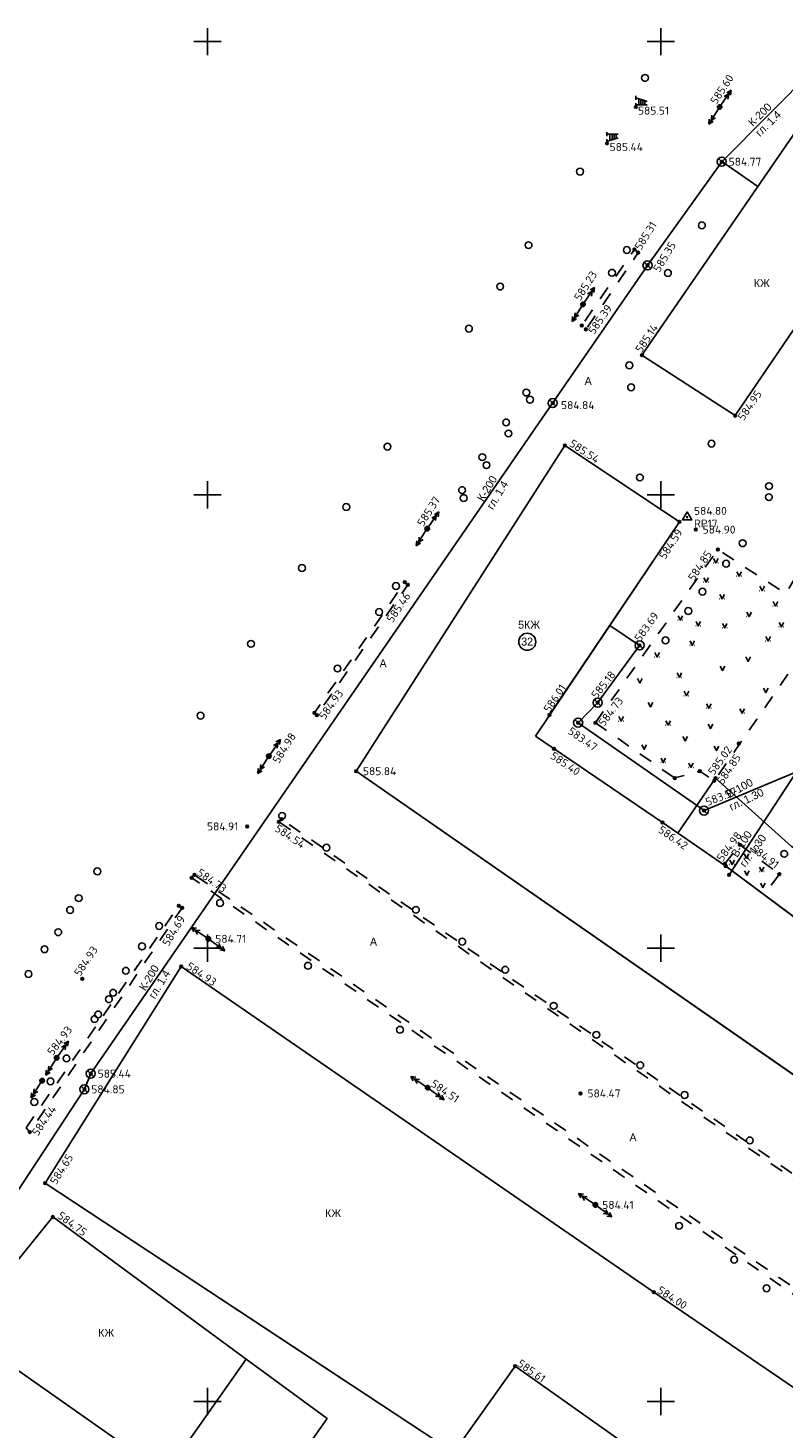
# Model space of a CAD drawing. Header units: metres. Extents: x 548732 to 549770, y 4592490 to 4594056.
# Tile 49 of 61: x 549331 to 549414, y 4593468 to 4593622. Entities that reach past the tile are written whole.
import ezdxf

# ---------------------------------------------------------------- set-up
doc = ezdxf.new("R2010")
doc.units = ezdxf.units.M
doc.header["$PDMODE"] = 32
doc.header["$PDSIZE"] = 0.3
doc.linetypes.add('Д_ТРОТ_ТРУБА', pattern=[3, 1.5, -1.5])
doc.linetypes.add('ДОРОГИ_СТРОЯЩ', pattern=[9, 8, -1])
for name, color, linetype in [('(001) Сетка', 92, 'Continuous'), ('(003) Пункты', 7, 'Continuous'), ('(007) Здания', 7, 'Continuous'), ('(011) Колодцы', 7, 'Continuous'), ('(013) Газ', 30, 'ИК_Газопровод -------г--------'), ('(014) Водопровод', 5, 'ИК_Водопровод -------в--------'), ('(017) Канализация', 32, 'KANALIS_K_1'), ('(022) Возд. Линии', 7, 'Continuous'), ('(025) Дорога', 7, 'Continuous'), ('(036) Растительность', 7, 'Continuous'), ('(038) Деревья', 7, 'Continuous'), ('V-CTRL-HCPT', 150, 'Continuous'), ('V-NODE', 1, 'Continuous'), ('V-NODE-TEXT', 11, 'Continuous')]:
    doc.layers.add(name, color=color, linetype=linetype)
doc.styles.add('BM-431', font='bm431.ttf')
doc.styles.add('D-431', font='d431.ttf')
doc.styles.add('P-131', font='p131.ttf')
doc.styles.add('S', font='txtwr', dxfattribs={"oblique": 15})
doc.styles.get("Standard").update_dxf_attribs({"font": 'simplex.shx'})
doc.linetypes.add('KANALIS_K', pattern='A,1,["<",Standard,S=1.8,R=0,X=-0.9,Y=-0.9],3,-1,["К",Standard,S=1.8,R=0,X=-0.9,Y=-0.9],-1,10', length=16)
doc.linetypes.add('KANALIS_K_1', pattern='A,1,[">",Standard,S=1.8,R=0,X=-0.9,Y=-0.9],3,-1,["К",Standard,S=1.8,R=0,X=-0.9,Y=-0.9],-1,10', length=16)
doc.linetypes.add('ИК_Водопровод -------в--------', pattern='A,9,-0.6,["В",Standard,S=1.2,R=0,X=0,Y=-0.6],-1.2', length=10.8)
doc.linetypes.add('ИК_Газопровод -------г--------', pattern='A,9,-0.6,["Г",Standard,S=1.2,R=0,X=0,Y=-0.6],-1.2', length=10.8)

# ---------------------------------------------------------------- blocks, each defined once
blk = doc.blocks.new('strela1')
at = {"layer": '(022) Возд. Линии'}
for p, q in [((-2, 0), (-1.5, 0.25)), ((0, 0), (-2, 0)), ((-2, 0), (-1.5, -0.25)), ((-1.5, 0), (-1, 0.25)), ((-1.5, 0), (-1, -0.25))]:
    blk.add_line(p, q, dxfattribs=at)
blk = doc.blocks.new('strela2')
at = {"layer": '(022) Возд. Линии'}
for p, q in [((0, 0), (2, 0)), ((1.5, 0), (1, 0.25)), ((1.5, 0), (1, -0.25)), ((2, 0), (1.5, 0.25)), ((2, 0), (1.5, -0.25))]:
    blk.add_line(p, q, dxfattribs=at)
blk = doc.blocks.new('STOLB')
at = {"layer": '(022) Возд. Линии'}
blk.add_circle((0, 0), 0.25, dxfattribs=at)
blk = doc.blocks.new('d')
at = {"layer": '(038) Деревья'}
blk.add_ellipse((0, 0), major_axis=(0.265, 0.265), ratio=1, start_param=5.497787, end_param=11.780972, dxfattribs=at)
blk = doc.blocks.new('057')
for p, q in [((-2.5, 0.389372), (-2.5, 1.251691)), ((-2.5, 0.8), (0, 0.8)), ((0, 0), (-2.5, -0.8)), ((-1.843432, -0.589898), (-1.843432, 0.8)), ((-1.392042, -0.445454), (-1.392042, 0.8)), ((-0.940652, -0.301009), (-0.940652, 0.8)), ((-0.489262, -0.156564), (-0.489262, 0.8)), ((-2.5, -1.212077), (-2.5, -0.308696))]:
    blk.add_line(p, q)
at = {"color": 4, "style": 'S', "oblique": 15}
blk.add_attdef('Z', (-2.408149, -2.888947), '', height=2, dxfattribs=at)
blk = doc.blocks.new('I01171')
blk.add_line((-0.722283, 0.697501), (0.702286, -0.69785))
blk.add_circle((0, 0), 1)
at = {"color": 4, "style": 'S', "oblique": 15}
blk.add_attdef('Z', (1.616431, -1.093486), '', height=2, dxfattribs=at)
blk = doc.blocks.new('I04160')
for p, q in [((-0.5, 0), (-0.55, 0)), ((0.48, 0), (0.53, 0))]:
    blk.add_line(p, q)
blk.add_lwpolyline([(-0.5, 0.99), (0, 0), (0.51, 0.99)])
blk = doc.blocks.new('STA')
blk.add_lwpolyline([(0, 1), (-0.87, -0.5), (0.87, -0.5)], close=True)
blk.add_circle((0, 0), 0.118)
blk = doc.blocks.new('*U589', base_point=(549403.25, 4593568.04, 584.8))
at = {"layer": 'V-NODE-TEXT', "linetype": 'ByBlock', "char_height": 0.875}
for s, insert, attachment_point in [('584.80', (549404.01, 4593568.3, 584.8), 7), ('RP17', (549404.01, 4593567.78, 584.8), 1)]:
    blk.add_mtext(s, dxfattribs=dict(at, insert=insert, attachment_point=attachment_point))
blk = doc.blocks.new('*U590', base_point=(549403.247, 4593568.039, 584.802))
at = {"layer": 'V-CTRL-HCPT'}
blk.add_blockref('*U589', (549403.247, 4593568.039, 584.802), dxfattribs=at)
blk = doc.blocks.new('*U591', base_point=(549403.247, 4593568.039, 584.802))
at = {"layer": 'V-CTRL-HCPT', "xscale": 0.5833333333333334, "yscale": 0.5833333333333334, "zscale": 0.5833333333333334}
blk.add_blockref('STA', (549403.247, 4593568.039, 584.802), dxfattribs=at)
at = {"layer": 'V-CTRL-HCPT'}
blk.add_blockref('*U590', (549403.247, 4593568.039, 584.802), dxfattribs=at)

msp = doc.modelspace()

# ---------------------------------------------------------------- linework, layer by layer
at = {"layer": '(001) Сетка'}
for p, q in [((549350.35, 4593622), (549350.35, 4593619)), ((549400.35, 4593622), (549400.35, 4593619)), ((549348.85, 4593620.5), (549351.85, 4593620.5)), ((549398.85, 4593620.5), (549401.85, 4593620.5)), ((549350.35, 4593572), (549350.35, 4593569)), ((549400.35, 4593572), (549400.35, 4593569)), ((549348.85, 4593570.5), (549351.85, 4593570.5)), ((549398.85, 4593570.5), (549401.85, 4593570.5)), ((549350.35, 4593522), (549350.35, 4593519)), ((549400.35, 4593522), (549400.35, 4593519)), ((549348.85, 4593520.5), (549351.85, 4593520.5)), ((549398.85, 4593520.5), (549401.85, 4593520.5)), ((549350.35, 4593472), (549350.35, 4593469)), ((549400.35, 4593472), (549400.35, 4593469)), ((549348.85, 4593470.5), (549351.85, 4593470.5)), ((549398.85, 4593470.5), (549401.85, 4593470.5))]:
    msp.add_line(p, q, dxfattribs=at)
at = {"layer": '(003) Пункты', "color": 7}
for p in [(549397.59, 4593613.29, 585.51), (549406.84, 4593613.29, 585.6), (549394.41, 4593609.28, 585.44), (549407.07, 4593607.25, 584.77), (549397.43, 4593597.57, 585.32), (549397.86, 4593597.22, 585.3), (549398.88, 4593595.82, 585.35), (549391.77, 4593591.52, 585.23), (549391.63, 4593589.19, 585.34), (549392.09, 4593588.76, 585.39), (549398.27, 4593585.9, 585.14), (549388.43, 4593580.63, 584.84), (549408.55, 4593579.24, 584.95), (549389.77, 4593575.95, 585.54), (549402.4, 4593567.53, 584.59), (549374.59, 4593566.77, 585.37), (549404.2, 4593566.67, 584.9), (549406.64, 4593564.47, 584.85), (549372.11, 4593560.87, 585.42), (549372.44, 4593560.58, 585.46), (549398.01, 4593553.9, 583.69), (549393.38, 4593547.58, 585.18), (549362.14, 4593546.45, 584.9), (549362.42, 4593546.21, 584.93), (549388.08, 4593546.24, 586.01), (549391.23, 4593545.37, 583.47), (549393.13, 4593545.37, 584.73), (549388.57, 4593542.49, 585.4), (549408.94, 4593543.07, 584.88), (549357.11, 4593541.68, 584.98), (549366.74, 4593540.03, 585.84), (549401.88, 4593539.26, 585.21), (549404.64, 4593540.03, 584.8), (549406.38, 4593539.24, 585.02), (549406.25, 4593538.98, 584.85), (549358.51, 4593534.74, 584.75), (549405.11, 4593535.68, 583.57), (549354.74, 4593533.92, 584.91), (549358.23, 4593534.43, 584.54), (549400.53, 4593534.36, 586.42), (549409.08, 4593531.91, 584.85), (549348.92, 4593528.59, 584.73), (549407.42, 4593529.79, 584.98), (549407.51, 4593529.56, 586.5), (549407.87, 4593528.58, 585.98), (549413.42, 4593528.67, 584.91), (549348.61, 4593528.26, 584.63), (549347.19, 4593525.18, 584.69), (549347.55, 4593524.95, 584.69), (549350.45, 4593521.53, 584.71), (549347.46, 4593518.48, 584.93), (549336.55, 4593517.12, 584.93), (549333.72, 4593508.4, 584.93), (549332.11, 4593505.89, 585.26), (549337.48, 4593506.66, 585.44), (549336.78, 4593504.93, 584.85), (549374.64, 4593505.11, 584.51), (549391.5, 4593504.48, 584.47), (549330.75, 4593500.22, 584.43), (549332.44, 4593494.57, 584.65), (549393.13, 4593492.18, 584.41), (549333.3, 4593490.85, 584.75), (549399.58, 4593482.56, 584), (549384.28, 4593474.4, 585.61)]:
    msp.add_point(p, dxfattribs=at)
at = {"layer": '(007) Здания'}
for p, q in [((549415.69, 4593611.24), (549398.27, 4593585.9)), ((549408.55, 4593579.24), (549425.42, 4593604.09)), ((549398.27, 4593585.9), (549408.55, 4593579.24)), ((549366.74, 4593540.03), (549389.77, 4593575.95)), ((549402.4, 4593567.53), (549386.51, 4593543.9)), ((549402.4, 4593567.53), (549388.08, 4593546.24)), ((549386.51, 4593543.9), (549400.53, 4593534.36)), ((549388.57, 4593542.49), (549400.53, 4593534.36)), ((549435.41, 4593492.35), (549366.74, 4593540.03)), ((549400.53, 4593534.36), (549407.51, 4593529.56)), ((549407.51, 4593529.56), (549437.57, 4593507.13)), ((549347.46, 4593518.48), (549332.44, 4593494.57)), ((549399.58, 4593482.56), (549347.46, 4593518.48)), ((549332.44, 4593494.57), (549377.52, 4593464.88)), ((549332.44, 4593494.57), (549365.47, 4593472.81)), ((549333.3, 4593490.85), (549323.15, 4593478.36)), ((549431.41, 4593460.83), (549399.58, 4593482.56)), ((549323.15, 4593478.36), (549365.81, 4593448.4))]:
    msp.add_line(p, q, dxfattribs=at)
at = {"layer": '(007) Здания', "flags": 128}
for points in [[(549435.41, 4593492.35), (549366.74, 4593540.03), (549389.77, 4593575.95)], [(549402.4, 4593567.53), (549389.77, 4593575.95)], [(549437.57, 4593507.13), (549407.51, 4593529.56), (549400.53, 4593534.36)], [(549333.3, 4593490.85), (549354.63, 4593475.16), (549345.74, 4593462.5)], [(549354.63, 4593475.16), (549363.54, 4593468.61), (549354.78, 4593456.14)], [(549384.28, 4593474.4), (549365.81, 4593448.4)], [(549377.8, 4593411.94), (549407.58, 4593455.58), (549408.64, 4593457.14), (549384.28, 4593474.4)]]:
    msp.add_lwpolyline(points, dxfattribs=at)
at = {"layer": '(007) Здания'}
msp.add_circle((549385.62, 4593554.3), 0.942, dxfattribs=at)
at = {"layer": '(013) Газ', "flags": 128}
msp.add_lwpolyline([(549440.32, 4593509.68), (549436.24, 4593518.13), (549433.53, 4593519.86), (549427.51, 4593523.62), (549420.69, 4593527.93), (549414.76, 4593531.73), (549406.38, 4593539.24), (549402.22, 4593533.2)], dxfattribs=at)
at = {"layer": '(014) Водопровод'}
for p, q in [((549398.01, 4593553.9), (549393.38, 4593547.58)), ((549393.38, 4593547.58), (549391.23, 4593545.37)), ((549391.23, 4593545.37), (549405.11, 4593535.68)), ((549415.32, 4593539.97), (549405.11, 4593535.68)), ((549407.87, 4593528.58), (549415.32, 4593539.97))]:
    msp.add_line(p, q, dxfattribs=at)
at = {"layer": '(017) Канализация', "linetype": 'KANALIS_K'}
for p, q in [((549407.07, 4593607.25), (549417.32, 4593617.58)), ((549398.88, 4593595.82), (549407.07, 4593607.25)), ((549407.07, 4593607.26), (549411.06, 4593604.51)), ((549388.42, 4593580.63), (549398.88, 4593595.82)), ((549337.48, 4593506.66), (549388.42, 4593580.63)), ((549398.01, 4593553.9), (549394.72, 4593556.11)), ((549336.78, 4593504.93), (549337.48, 4593506.66)), ((549336.78, 4593504.93), (549290.84, 4593435.1))]:
    msp.add_line(p, q, dxfattribs=at)
at = {"layer": '(025) Дорога', "linetype": 'Д_ТРОТ_ТРУБА'}
for p, q in [((549393.13, 4593545.37), (549401.88, 4593539.26)), ((549407.42, 4593529.79), (549409.08, 4593531.91)), ((549409.08, 4593531.91), (549413.42, 4593528.67)), ((549413.42, 4593528.67), (549411.74, 4593526.41))]:
    msp.add_line(p, q, dxfattribs=at)
at = {"layer": '(025) Дорога', "linetype": 'Д_ТРОТ_ТРУБА', "flags": 128}
for points in [[(549397.43, 4593597.57), (549397.86, 4593597.22), (549392.09, 4593588.76), (549391.63, 4593589.19)], [(549362.42, 4593546.21), (549362.14, 4593546.45), (549372.11, 4593560.87), (549372.44, 4593560.58)], [(549446.16, 4593473.35), (549446.46, 4593473.73), (549358.51, 4593534.74), (549358.23, 4593534.43)], [(549348.92, 4593528.59), (549348.61, 4593528.26), (549432.77, 4593469.99), (549433.1, 4593470.59)], [(549330.36, 4593500.68), (549347.19, 4593525.18), (549347.55, 4593524.95), (549330.75, 4593500.22)]]:
    msp.add_lwpolyline(points, close=True, dxfattribs=at)
msp.add_lwpolyline([(549393.14, 4593545.37), (549406.63, 4593564.47), (549414.15, 4593559.6), (549415.05, 4593561.18), (549419.16, 4593557.66), (549406.25, 4593538.98), (549404.64, 4593540.04), (549401.89, 4593539.28)], dxfattribs=at)
for p, q in [((549406.71, 4593607.61), (549407.42, 4593606.91)), ((549398.52, 4593596.17), (549399.23, 4593595.47)), ((549388.07, 4593580.98), (549388.78, 4593580.28)), ((549397.65, 4593554.25), (549398.36, 4593553.56)), ((549393.02, 4593547.93), (549393.73, 4593547.23)), ((549390.87, 4593545.73), (549391.59, 4593545.03)), ((549404.75, 4593536.03), (549405.47, 4593535.33)), ((549337.12, 4593507.01), (549337.83, 4593506.31)), ((549336.42, 4593505.29), (549337.13, 4593504.59))]:
    msp.add_line(p, q)
for centre in [(549407.07, 4593607.26), (549398.88, 4593595.82), (549388.43, 4593580.63), (549398.01, 4593553.9), (549393.38, 4593547.58), (549391.23, 4593545.38), (549405.11, 4593535.68)]:
    msp.add_circle(centre, 0.5)

# ---------------------------------------------------------------- block references
at = {"layer": '(007) Здания', "xscale": -0.5, "yscale": 0.5, "zscale": 0.5, "rotation": 180}
msp.add_blockref('057', (549398.84, 4593613.91, 585.51), dxfattribs=at)
at = {"layer": '(007) Здания', "xscale": 0.5, "yscale": 0.5, "zscale": 0.5}
msp.add_blockref('057', (549395.66, 4593609.89, 585.44), dxfattribs=at)
at = {"layer": '(011) Колодцы', "xscale": 0.5, "yscale": 0.5, "zscale": 0.5}
for p in [(549407.07, 4593607.26), (549398.88, 4593595.82), (549388.43, 4593580.63, 584.84), (549398.01, 4593553.9), (549393.38, 4593547.58, -583.69), (549391.23, 4593545.38), (549405.11, 4593535.68), (549337.48, 4593506.66), (549336.78, 4593504.94)]:
    msp.add_blockref('I01171', p, dxfattribs=at)
at = {"layer": '(022) Возд. Линии'}
for name, p, rotation in [('strela2', (549406.98, 4593613.49, 585.6), 55.19180821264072), ('STOLB', (549406.84, 4593613.29, 585.6), 51.00522516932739), ('strela1', (549406.71, 4593613.08, 585.6), 57.67053050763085), ('strela2', (549391.91, 4593591.73, 585.23), 55.19180821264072), ('STOLB', (549391.77, 4593591.52, 585.23), 51.00522516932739), ('strela1', (549391.63, 4593591.31, 585.23), 57.67053050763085), ('strela2', (549374.73, 4593566.98, 585.37), 55.19180821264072), ('STOLB', (549374.59, 4593566.77, 585.37), 51.00522516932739), ('strela1', (549374.45, 4593566.56, 585.37), 57.67053050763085), ('strela2', (549357.25, 4593541.88, 584.98), 55.19180821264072), ('strela1', (549356.97, 4593541.47, 584.98), 57.67053050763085), ('STOLB', (549357.11, 4593541.68, 584.98), 51.00522516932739), ('strela1', (549350.24, 4593521.67, 584.71), 326.333018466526), ('STOLB', (549350.45, 4593521.53, 584.71), 51.00522516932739), ('strela2', (549350.65, 4593521.39, 584.71), 323.8542961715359), ('strela2', (549333.87, 4593508.61, 584.93), 55.19180821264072), ('STOLB', (549333.72, 4593508.4, 584.93), 51.00522516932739), ('strela1', (549333.59, 4593508.19, 584.93), 57.67053050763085), ('strela1', (549331.97, 4593505.68, 585.26), 57.67053050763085), ('STOLB', (549332.11, 4593505.89, 585.26), 51.00522516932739), ('strela1', (549374.43, 4593505.24, 584.51), 326.333018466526), ('STOLB', (549374.64, 4593505.11, 584.51), 51.00522516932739), ('strela2', (549374.84, 4593504.96, 584.51), 323.8542961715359), ('strela1', (549392.92, 4593492.32, 584.41), 326.333018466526), ('STOLB', (549393.13, 4593492.18, 584.41), 51.00522516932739), ('strela2', (549393.33, 4593492.03, 584.41), 323.8542961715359)]:
    msp.add_blockref(name, p, dxfattribs=dict(at, rotation=rotation))
at = {"layer": '(036) Растительность', "linetype": 'Continuous', "xscale": 0.5, "yscale": 0.5, "zscale": 0.5}
for p in [(549406.4, 4593563), (549405.34, 4593560.87, 584.73), (549408.98, 4593561.52), (549407.11, 4593559.02, 584.73), (549411.52, 4593559.93), (549412.98, 4593558.24), (549402.5, 4593556.68, 1169.58), (549404.48, 4593556.05, 1169.58), (549407.39, 4593555.82, 584.73), (549410.09, 4593557.07, 584.73), (549413.64, 4593555.93, 584.73), (549412.18, 4593554.37, 584.73), (549403.82, 4593553.89, 1169.58), (549399.93, 4593552.61, 1169.58), (549407.15, 4593551.12, 1169.58), (549409.98, 4593552.13, 584.73), (549398.04, 4593549.74, 1169.58), (549402.39, 4593550.36, 1169.58), (549403.17, 4593548.35, 1169.58), (549411.93, 4593548.7, 584.73), (549399.21, 4593547.11, 1169.58), (549405.63, 4593546.97, 1169.58), (549395.97, 4593545.55, 1169.58), (549401.15, 4593545.1, 1169.58), (549409.33, 4593546.41, 1169.58), (549405.83, 4593544.73, 2339.17), (549398.52, 4593542.45, 1169.58), (549403.04, 4593543.36, 2339.17), (549406.49, 4593542.3, 1169.58), (549400.62, 4593540.98, 1169.58), (549403.67, 4593540.43, 1169.58), (549408.21, 4593529.72), (549409.79, 4593530.43), (549409.84, 4593528.55, 585.98), (549411.47, 4593528.95), (549411.6, 4593527.19)]:
    msp.add_blockref('I04160', p, dxfattribs=at)
at = {"layer": '(038) Деревья', "linetype": 'Continuous'}
for p in [(549398.61, 4593616.5), (549391.44, 4593606.16), (549404.88, 4593600.23), (549385.76, 4593598.05), (549396.6, 4593597.51), (549394.96, 4593595), (549401.13, 4593594.97), (549382.63, 4593593.48), (549379.18, 4593588.84), (549396.88, 4593584.79), (549397.07, 4593582.37), (549385.51, 4593581.79), (549385.92, 4593581.01), (549383.29, 4593578.49), (549383.54, 4593577.27), (549405.94, 4593576.15), (549370.2, 4593575.82), (549380.66, 4593574.66), (549381.12, 4593573.78), (549398.04, 4593572.42), (549412.28, 4593571.46), (549378.43, 4593571.03), (549378.6, 4593570.15), (549412.27, 4593570.25), (549365.66, 4593569.16), (549409.37, 4593565.17), (549360.77, 4593562.43), (549407.55, 4593562.91), (549371.14, 4593560.45), (549404.94, 4593559.82), (549369.28, 4593557.58), (549403.38, 4593557.69), (549400.87, 4593554.45), (549355.15, 4593554.07), (549364.69, 4593551.35), (549349.59, 4593546.15), (549358.58, 4593535.09), (549363.47, 4593531.58), (549413.96, 4593530.91), (549338.21, 4593528.97), (549336.15, 4593526.02), (549351.74, 4593525.48), (549335.2, 4593524.71), (549373.34, 4593524.73), (549333.89, 4593522.26), (549345.02, 4593522.95), (549332.38, 4593520.38), (549343.13, 4593520.7), (549378.45, 4593521.22), (549330.61, 4593517.65), (549341.35, 4593518.01), (549361.44, 4593518.56), (549383.19, 4593518.12), (549339.48, 4593514.87), (549339.95, 4593515.58), (549388.53, 4593514.14), (549337.9, 4593512.68), (549338.3, 4593513.19), (549371.58, 4593511.5), (549393.24, 4593510.94), (549334.8, 4593508.34), (549398.08, 4593507.59), (549333.04, 4593505.81), (549331.25, 4593503.53), (549402.97, 4593504.3), (549410.16, 4593499.29), (549402.36, 4593489.87), (549408.44, 4593486.14), (549412, 4593482.98)]:
    msp.add_blockref('d', p, dxfattribs=at)
at = {"layer": 'V-NODE'}
msp.add_blockref('*U591', (549403.25, 4593568.04, 584.8), dxfattribs=at)

# ---------------------------------------------------------------- texts
at = {"layer": '(003) Пункты', "color": 7}
for s, rotation, p in [('585.60', 57.0431, (549406.48, 4593613.49, 585.6)), ('585.31', 57.7224, (549398.14, 4593597.41, 585.3)), ('585.35', 58.809, (549400.2, 4593594.99, 585.35)), ('585.23', 57.55, (549391.46, 4593591.82, 585.23)), ('585.39', 55.6675, (549392.99, 4593588.12, 585.39)), ('585.14', 56.5491, (549398.21, 4593586.1, 585.14)), ('584.95', 55.6981, (549409.49, 4593578.62, 584.95)), ('585.54', 326.3131, (549390.17, 4593575.95, 585.54)), ('585.37', 57.4272, (549374.15, 4593566.94, 585.37)), ('584.59', 57.2265, (549400.83, 4593563.3, 584.59)), ('584.85', 56.6062, (549404.02, 4593560.91, 584.85)), ('585.46', 55.8571, (549370.76, 4593556.33, 585.46)), ('585.18', 51.562, (549393.29, 4593547.94, 585.18)), ('584.93', 54.4493, (549363.28, 4593545.63, 584.93)), ('586.01', 56.2524, (549388.08, 4593546.41, 586.01)), ('584.73', 52.7563, (549394.09, 4593544.89, 584.73)), ('584.98', 57.8296, (549358.21, 4593540.78, 584.98)), ('583.47', 325.0717, (549390.01, 4593544.24, 583.47)), ('585.02', 54.4138, (549406.2, 4593539.5, 585.02)), ('585.40', 325.7747, (549388.08, 4593541.51, 585.4)), ('584.85', 56.544, (549407.21, 4593538.48, 584.85)), ('583.57', 21.3948, (549405.5, 4593536.16, 583.57)), ('584.54', 326.2047, (549357.69, 4593533.49, 584.54)), ('586.42', 325.4338, (549399.97, 4593533.36, 586.42)), ('584.98', 53.2717, (549407.14, 4593529.97, 584.98)), ('584.91', 323.1478, (549410.2, 4593531.29, 584.91)), ('584.73', 325.4311, (549349.1, 4593528.62, 584.73)), ('584.69', 58.5909, (549346.05, 4593520.63, 584.69)), ('584.93', 56.3843, (549336.31, 4593517.31, 584.93)), ('584.93', 326.0953, (549347.94, 4593518.29, 584.93)), ('584.93', 52.6735, (549333.3, 4593508.59, -0.31)), ('584.51', 325.6388, (549374.89, 4593505.34, 584.51)), ('584.44', 55.4223, (549331.64, 4593499.71, 584.43)), ('584.65', 58.114, (549333.67, 4593494.34, 584.65)), ('584.75', 323.6599, (549333.72, 4593490.81, 584.75)), ('584.00', 327.45, (549399.87, 4593482.54, 584)), ('585.61', 324.8796, (549384.44, 4593474.48, 585.61))]:
    msp.add_text(s, height=0.88, rotation=rotation, dxfattribs=at).set_placement(p)
for s, p in [('585.51', (549397.83, 4593612.45, 585.51)), ('585.44', (549394.7, 4593608.43, 585.44)), ('584.77', (549407.83, 4593606.81, 584.77)), ('584.84', (549389.34, 4593579.96, 584.84)), ('584.90', (549404.96, 4593566.23, 584.9)), ('585.84', (549367.5, 4593539.58, 585.84)), ('584.91', (549350.3, 4593533.49, 584.91)), ('584.71', (549351.21, 4593521.09, 584.71)), ('585.44', (549338.24, 4593506.22, 585.44)), ('584.85', (549337.54, 4593504.49, 584.85)), ('584.47', (549392.26, 4593504.04, 584.47)), ('584.41', (549393.89, 4593491.74, 584.41))]:
    msp.add_text(s, height=0.88, dxfattribs=at).set_placement(p)
at = {"layer": '(007) Здания', "style": 'P-131'}
for s, p in [('КЖ', (549410.6, 4593593.42)), ('5КЖ', (549384.61, 4593555.74)), ('32', (549384.95, 4593553.88)), ('КЖ', (549363.32, 4593490.83)), ('КЖ', (549338.3, 4593477.63))]:
    msp.add_text(s, height=0.88, dxfattribs=at).set_placement(p)
at = {"layer": '(007) Здания'}
msp.add_text('583.69', height=0.88, rotation=54.7333, dxfattribs=at).set_placement((549398.09, 4593554.22, 583.69))
at = {"layer": '(014) Водопровод', "color": 0, "linetype": 'Continuous', "style": 'D-431'}
for s, rotation, p in [('В-100', 28.7085, (549407.86, 4593537.01, -583.66)), ('гл. 1.30', 25.6267, (549408.14, 4593535.63, -583.66)), ('В-100', 57.3298, (549408.77, 4593530.44, -583.66)), ('гл. 1.30', 54.248, (549409.67, 4593529.36, -583.66))]:
    msp.add_text(s, height=0.88, rotation=rotation, dxfattribs=at).set_placement(p)
at = {"layer": '(017) Канализация', "color": 0, "linetype": 'Continuous', "style": 'D-431'}
for s, rotation, p in [('К-200', 44.4218, (549410.5, 4593611.08)), ('гл. 1.4', 44.4218, (549411.28, 4593609.96)), ('К-200', 58.9705, (549380.78, 4593569.68)), ('гл. 1.4', 58.9705, (549381.82, 4593568.8)), ('К-200', 58.9705, (549343.5, 4593515.72)), ('гл. 1.4', 58.9705, (549344.54, 4593514.84))]:
    msp.add_text(s, height=0.875, rotation=rotation, dxfattribs=at).set_placement(p)
at = {"layer": '(025) Дорога', "linetype": 'ДОРОГИ_СТРОЯЩ', "style": 'BM-431'}
for p in [(549391.95, 4593582.64, 584.84), (549369.33, 4593551.48), (549368.27, 4593520.78), (549396.89, 4593499.19)]:
    msp.add_text('A', height=0.875, dxfattribs=at).set_placement(p)

doc.saveas('drawing.dxf')
